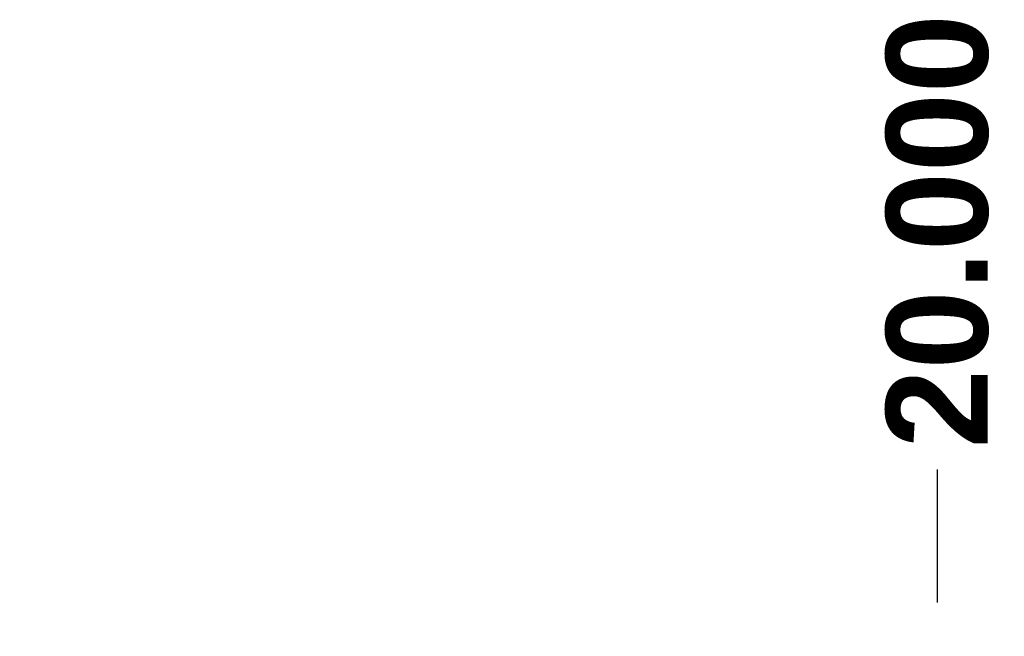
# Model space of a CAD drawing. Header units: inches. Extents: x 0 to 149, y -11 to 97.
# Tile 41 of 65: x 73.94 to 84.34, y 60.66 to 67.18. Entities that reach past the tile are written whole.
import ezdxf

# ---------------------------------------------------------------- set-up
doc = ezdxf.new("R2010")
doc.units = ezdxf.units.IN
doc.header["$LTSCALE"] = 8.944272
doc.header["$MEASUREMENT"] = 0
doc.layers.add('Dimensions(ANSI)', color=7, linetype='Continuous', lineweight=25)
doc.styles.add('Dimension-ANSI', font='arialbd.ttf')
doc.dimstyles.new('INCH-ANSI-VERTICAL', dxfattribs={"dimscale": 8.944272, "dimtxt": 0.12, "dimasz": 0.098425, "dimexe": 0.04, "dimexo": 0.04, "dimgap": 0.031496, "dimtad": 0, "dimtih": 1, "dimtoh": 1, "dimdec": 3, "dimrnd": 1e-08, "dimzin": 0, "dimdsep": 46, "dimtxsty": 'Dimension-ANSI', "dimcen": 0.09, "dimdle": 0.312, "dimclrd": 179, "dimclre": 179, "dimclrt": 7, "dimadec": 1, "dimazin": 0, "dimtfac": 1, "dimtdec": 3, "dimtofl": 0, "dimtmove": 0, "dimatfit": 3, "dimfxl": 1, "dimtolj": 1, "dimtzin": 4, "dimlwd": 25, "dimlwe": 25, "dimarcsym": 0})

# ---------------------------------------------------------------- blocks, each defined once
blk = doc.blocks.new('*D17')
at = {"layer": 'Defpoints', "color": 0, "linetype": 'Continuous', "transparency": 16777216}
for p in [(83.634, 62.422), (64.255, 60.661), (83.634, 60.661)]:
    blk.add_point(p, dxfattribs=at)
at = {"layer": 'Dimensions(ANSI)', "color": 179, "linetype": 'Continuous', "lineweight": 25, "true_color": 0x262658, "transparency": 16777216}
blk.add_line((83.634, 61.019), (83.634, 62.422), dxfattribs=at)
at = {"layer": 'Dimensions(ANSI)', "color": 7, "linetype": 'Continuous', "lineweight": 25, "transparency": 16777216, "insert": (83.634, 64.941), "char_height": 1.0733, "attachment_point": 5, "rotation": 90, "style": 'Dimension-ANSI'}
blk.add_mtext('\\A1;20.000', dxfattribs=at)

msp = doc.modelspace()

# ---------------------------------------------------------------- dimensions: what is measured, and where the dimension line sits
at = {"layer": 'Dimensions(ANSI)', "color": 179, "linetype": 'Continuous', "lineweight": 25, "true_color": 0x262658}
dim = msp.add_ordinate_dim(feature_location=(83.6343, 60.66083), offset=(0, 1.76068), dtype=1, origin=(64.25504, 60.66083), dimstyle='INCH-ANSI-VERTICAL', override={"dimgap": 0.031496, "dimtad": 0, "dimdec": 3, "dimlfac": 1.032031, "dimtol": 0, "dimlim": 0, "dimtp": 0, "dimtm": 0, "dimtdec": 3}, dxfattribs=at)
dim.commit()
dim.dimension.update_dxf_attribs({"geometry": '*D17', "text_midpoint": (83.6343, 64.94063)})

doc.saveas('drawing.dxf')
